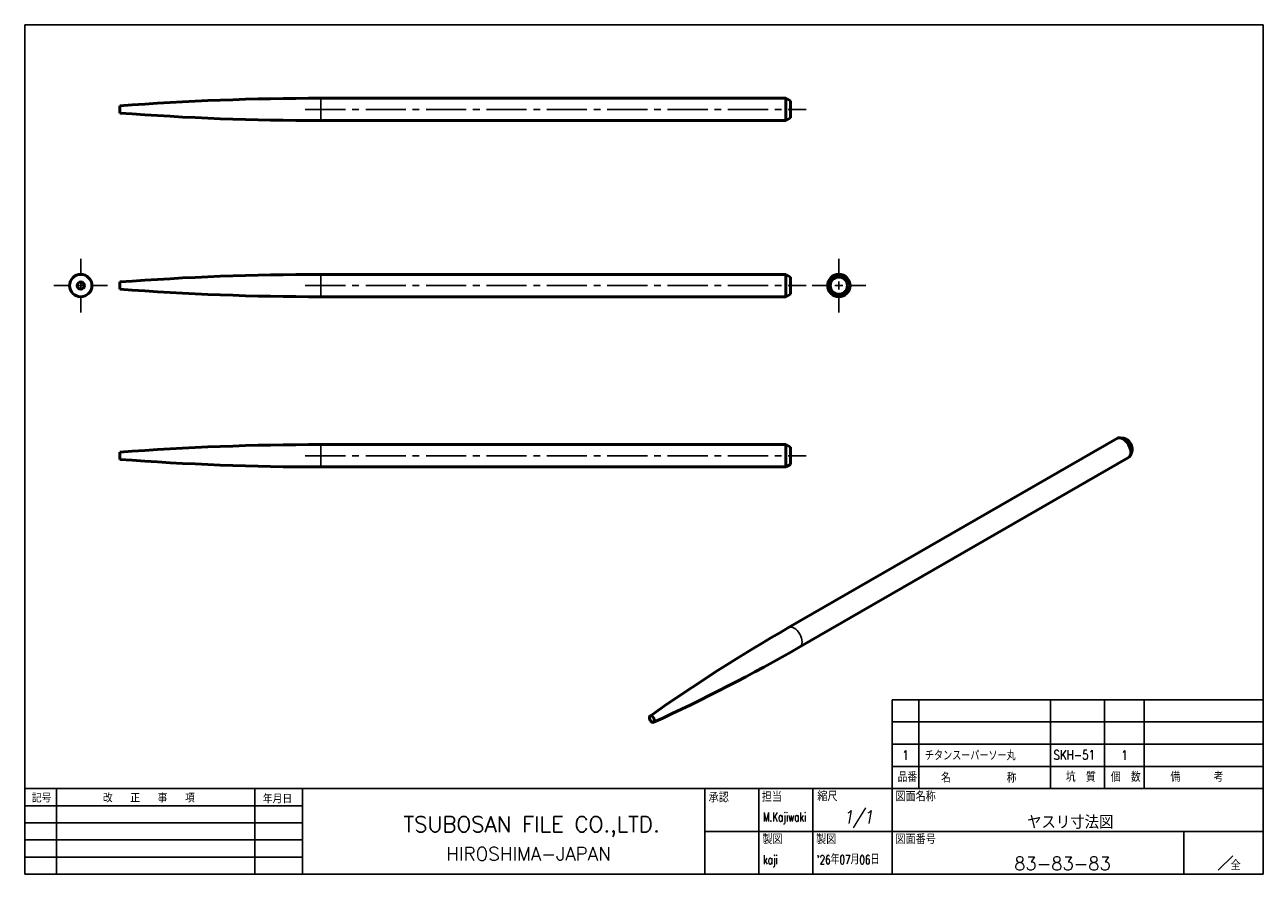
# Model space of a CAD drawing. Extents: x 10 to 1153, y 10 to 909.
import ezdxf
from ezdxf.enums import TextEntityAlignment as Align

# ---------------------------------------------------------------- set-up
doc = ezdxf.new("R2010")
doc.units = 0
doc.header["$LTSCALE"] = 12
doc.header["$MEASUREMENT"] = 0
doc.linetypes.add('CENTER2', pattern=[1.125, 0.75, -0.125, 0.125, -0.125])
doc.layers.get('0').update_dxf_attribs({"color": 4, "linetype": 'CONTINUOUS'})
doc.layers.get('DEFPOINTS').update_dxf_attribs({"linetype": 'CONTINUOUS'})
doc.layers.add('1', color=7, linetype='CONTINUOUS')
doc.layers.add('ZUWAKU', color=7, linetype='CONTINUOUS')
for name, color, linetype, lineweight in [('Smart Centers', 7, 'CENTER2', 25), ('Visible', 7, 'CONTINUOUS', 50), ('Visible Narrow', 7, 'CONTINUOUS', 25)]:
    doc.layers.add(name, color=color, linetype=linetype, lineweight=lineweight)
doc.styles.add('DIMTXT', font='ROMANS.shx', dxfattribs={"width": 0.85, "oblique": 10, "bigfont": 'BIGFONT.shx'})
doc.styles.get("Standard").update_dxf_attribs({"font": 'ROMANS.shx', "width": 0.85, "bigfont": 'BIGFONT.shx'})

msp = doc.modelspace()

# ---------------------------------------------------------------- linework, layer by layer
at = {"linetype": 'Continuous'}
for p, q in [((10, 200), (287, 200)), ((10, 10), (10, 200)), ((287, 200), (287, 10)), ((287, 10), (10, 10))]:
    msp.add_line(p, q, dxfattribs=at)
for p, q in [((203.97, 44.07), (203.97, 49.04)), ((210, 44.07), (210, 49.04)), ((239.45, 44.07), (239.45, 49.04)), ((251.52, 44.07), (251.52, 49.04)), ((260.39, 44.07), (260.39, 49.04)), ((203.97, 39.1), (203.97, 44.07)), ((210, 39.1), (210, 44.07)), ((239.45, 39.1), (239.45, 44.07)), ((251.52, 39.1), (251.52, 44.07)), ((260.39, 39.1), (260.39, 44.07)), ((203.97, 34.13), (203.97, 39.1)), ((210, 34.13), (210, 39.1)), ((239.45, 34.13), (239.45, 39.1)), ((251.52, 34.13), (251.52, 39.1)), ((260.39, 34.13), (260.39, 39.1))]:
    msp.add_line(p, q)
at = {"layer": '1', "color": 7}
for p, q in [((203.97, 49.04), (287, 49.04)), ((203.97, 44.07), (287, 44.07)), ((203.97, 39.1), (287, 39.1)), ((10, 29.16), (287, 29.16))]:
    msp.add_line(p, q, dxfattribs=at)
at = {"layer": '1', "color": 3}
for p, q in [((10, 25.33), (72.09, 25.33)), ((10, 21.5), (72.09, 21.5)), ((10, 17.66), (72.09, 17.66)), ((10, 13.83), (72.09, 13.83))]:
    msp.add_line(p, q, dxfattribs=at)
at = {"layer": 'DEFPOINTS', "linetype": 'Continuous'}
for p, q in [((10, 200), (287, 200)), ((10, 10), (10, 200)), ((287, 200), (287, 10)), ((287, 10), (10, 10))]:
    msp.add_line(p, q, dxfattribs=at)
at = {"layer": 'Smart Centers', "color": 7}
for p, q in [((72.75, 181.07), (184.75, 181.07)), ((22.52, 144.34), (22.52, 147.66)), ((192.09, 144.34), (192.09, 147.66)), ((16.52, 141.66), (19.85, 141.66)), ((25.2, 141.66), (28.52, 141.66)), ((72.75, 141.66), (184.75, 141.66)), ((186.09, 141.66), (189.41, 141.66)), ((194.77, 141.66), (198.09, 141.66)), ((22.52, 135.66), (22.52, 138.98)), ((192.09, 135.66), (192.09, 138.98)), ((72.75, 103.6), (184.75, 103.6))]:
    msp.add_line(p, q, dxfattribs=at)
at = {"layer": 'Smart Centers', "color": 7, "linetype": 'Continuous'}
for p, q in [((21.63, 141.66), (23.42, 141.66)), ((22.52, 140.76), (22.52, 142.55)), ((191.19, 141.66), (192.98, 141.66)), ((192.09, 140.76), (192.09, 142.55))]:
    msp.add_line(p, q, dxfattribs=at)
at = {"layer": 'Visible'}
for p, q in [((76.25, 183.57), (180.25, 183.57)), ((181.25, 182.99), (180.25, 183.57)), ((180.25, 178.57), (180.25, 183.57)), ((181.25, 179.15), (181.25, 182.99)), ((31.25, 180.26), (31.25, 181.88)), ((76.25, 178.57), (180.25, 178.57)), ((181.25, 179.15), (180.25, 178.57)), ((76.25, 144.16), (180.25, 144.16)), ((181.25, 143.58), (180.25, 144.16)), ((180.25, 139.16), (180.25, 144.16)), ((31.25, 140.85), (31.25, 142.47)), ((181.25, 139.73), (181.25, 143.58)), ((76.25, 139.16), (180.25, 139.16)), ((181.25, 139.73), (180.25, 139.16)), ((76.25, 106.1), (180.25, 106.1)), ((181.25, 105.52), (180.25, 106.1)), ((180.25, 101.1), (180.25, 106.1)), ((180.84, 65.18), (254.38, 107.53)), ((181.25, 101.68), (181.25, 105.52)), ((255.86, 107.52), (255, 107.63)), ((31.25, 102.79), (31.25, 104.41)), ((183.34, 60.85), (256.88, 103.2)), ((257.61, 104.48), (257.28, 103.68)), ((76.25, 101.1), (180.25, 101.1)), ((181.25, 101.68), (180.25, 101.1))]:
    msp.add_line(p, q, dxfattribs=at)
for centre, radius in [((22.52, 141.66), 2.5), ((192.09, 141.66), 2.5), ((22.52, 141.66), 0.81), ((192.09, 141.66), 1.92)]:
    msp.add_circle(centre, radius, dxfattribs=at)
for centre, radius, start, end in [((76.25, -416.43), 600, 90, 94.30122), ((76.25, 778.57), 600, 265.69878, 270), ((76.25, -455.84), 600, 90, 94.30122), ((76.25, 739.16), 600, 265.69878, 270), ((76.25, -493.9), 600, 90, 94.30122), ((76.25, 701.1), 600, 265.69878, 270), ((380.36, -281.3), 399.82, 119.9344, 125.2074), ((-16.19, 407.32), 399.82, 294.6646, 299.9375)]:
    msp.add_arc(centre, radius, start, end, dxfattribs=at)
for centre, major_axis, start_param, end_param in [((255.63, 105.36), (-1.25, 2.17), 3.141593, 6.283185), ((256.34, 105.77), (-0.96, 1.67), 3.562991, 5.861787)]:
    msp.add_ellipse(centre, major_axis=major_axis, ratio=0.578093, start_param=start_param, end_param=end_param, dxfattribs=at)
msp.add_ellipse((150.27, 44.69), major_axis=(-0.404, 0.702), ratio=0.578093, dxfattribs=at)
at = {"layer": 'Visible Narrow'}
for p, q in [((76.25, 178.57), (76.25, 183.57)), ((76.25, 139.16), (76.25, 144.16)), ((76.25, 101.1), (76.25, 106.1))]:
    msp.add_line(p, q, dxfattribs=at)
msp.add_ellipse((182.09, 63.01), major_axis=(-1.25, 2.17), ratio=0.578093, start_param=3.141593, end_param=6.283185, dxfattribs=at)
at = {"layer": 'ZUWAKU', "color": 3}
for p, q in [((203.97, 34.13), (287, 34.13)), ((203.97, 10), (203.97, 34.13)), ((210, 29.16), (210, 34.13)), ((239.45, 29.16), (239.45, 34.13)), ((251.52, 29.16), (251.52, 34.13)), ((260.39, 29.16), (260.39, 34.13)), ((17.1, 10), (17.1, 29.16)), ((61.45, 10), (61.45, 29.16)), ((72.09, 10), (72.09, 29.16)), ((162.1, 10.23), (162.1, 29.16)), ((174.16, 10), (174.16, 29.16)), ((186.23, 10), (186.23, 29.16)), ((162.1, 19.58), (203.97, 19.58)), ((203.97, 19.58), (287, 19.58)), ((269.26, 10), (269.26, 19.58)), ((276.9, 10.93), (280.21, 14.08))]:
    msp.add_line(p, q, dxfattribs=at)

# ---------------------------------------------------------------- texts
at = {"color": 4, "linetype": 'Continuous', "insert": (225.01, 96.97), "char_height": 6.4, "attachment_point": 4, "style": 'DIMTXT'}
msp.add_mtext('\\A1;', dxfattribs=at)
at = {"color": 4, "linetype": 'ByBlock', "insert": (193.14, 22.34), "char_height": 2.921, "attachment_point": 4, "style": 'DIMTXT'}
msp.add_mtext('1/1', dxfattribs=at)
at = {"layer": '1', "color": 4, "width": 0.72}
for s, p in [('M.Kajiwaki', (175.1, 22.82)), ('kaji', (175.1, 13.24)), ("'26年07月06日", (187.17, 13.24))]:
    msp.add_text(s, height=1.987, dxfattribs=at).set_placement(p, align=Align.MIDDLE_LEFT)
at = {"layer": 'ZUWAKU', "color": 4}
for s, height, width, p in [('チタンスーパーソー丸', 2.07, 0.7, (211.34, 35.48)), ('SKH-51', 2.07, 0.81, (240.09, 35.66)), ('品番', 2.07, 0.81, (205.24, 30.67)), ('名          称', 2.0699, 0.81, (214.95, 30.51)), ('坑  質', 2.07, 0.81, (242.87, 30.69)), ('個  数', 2.07, 0.81, (252.92, 30.68)), ('備      考', 2.07, 0.81, (266.24, 30.69)), ('記号', 1.774, 0.99, (11.57, 26.08)), ('改   正   事   項', 1.7742, 0.99, (27.48, 26.08)), ('年月日', 1.774, 0.99, (63.23, 25.89)), ('承認', 2.07, 0.99, (162.96, 26.1)), ('担当', 2.07, 0.99, (174.85, 26.24)), ('縮尺', 2.07, 0.99, (187.27, 26.37)), ('図面名称', 2.07, 0.99, (204.74, 26.34)), ('製図', 2.07, 0.99, (174.98, 16.76)), ('製図', 2.07, 0.99, (187, 16.76)), ('図面番号', 2.07, 0.99, (204.75, 16.76)), ('全', 2.07, 0.99, (279.72, 10.93))]:
    msp.add_text(s, height=height, dxfattribs=dict(at, width=width)).set_placement(p)
for s, height, p in [('TSUBOSAN FILE CO.,LTD.', 3.5, (94.71, 19.44)), ('HIROSHIMA-JAPAN', 3, (104.28, 13.05))]:
    msp.add_text(s, height=height, dxfattribs=at).set_placement(p)
at = {"layer": 'ZUWAKU', "color": 4, "width": 0.99}
for s, p in [('ヤスリ寸法図', (243.84, 21.63)), ('83-83-83', (242.1, 12.4))]:
    msp.add_text(s, height=2.957, dxfattribs=at).set_placement(p, align=Align.MIDDLE_CENTER)
at = {"layer": 'ZUWAKU', "color": 4, "char_height": 2.07, "attachment_point": 5}
for insert, width in [((206.99, 36.62), 6.0335), ((255.95, 36.62), 8.8709)]:
    msp.add_mtext('1', dxfattribs=dict(at, insert=insert, width=width))

doc.saveas('drawing.dxf')
